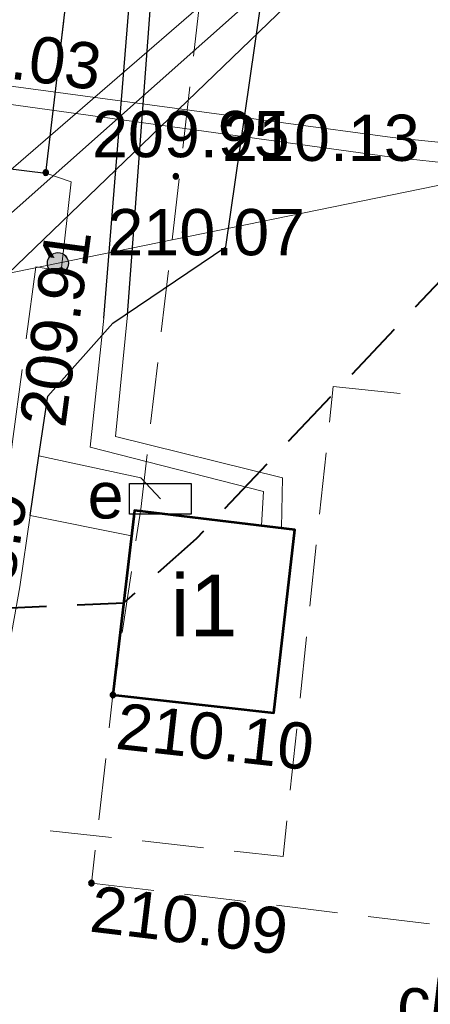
# Model space of a CAD drawing. Header units: metres. Extents: x 7419414 to 7419803, y 5549484 to 5549731.
# Tile 57 of 102: x 7419593.8 to 7419600.46, y 5549553.68 to 5549569.65. Entities that reach past the tile are written whole.
import ezdxf
from ezdxf.enums import TextEntityAlignment as Align

# ---------------------------------------------------------------- set-up
doc = ezdxf.new("R2010")
doc.units = ezdxf.units.M
doc.header["$MEASUREMENT"] = 0
doc.layers.get('0').update_dxf_attribs({"color": 250})
for name, color, linetype, lineweight in [('EGBP', 7, 'Continuous', 13), ('EGBU', 7, 'Continuous', 53), ('EGBU_O', 7, 'Continuous', 53), ('GUPPRZ_O', 7, 'Continuous', 13), ('LINIE ROZGRANICZAJĄCE MPZP', 212, 'Continuous', 0), ('OTKC', 7, 'Continuous', 13), ('OTKC_O', 7, 'Continuous', 13), ('OTKK', 7, 'Continuous', 30), ('OTRS_O', 7, 'Continuous', 13), ('SUCP', 212, 'Continuous', 13), ('SUEP', 1, 'Continuous', 13), ('SUES_O', 1, 'Continuous', 13), ('SULO', 7, 'Continuous', 30), ('sutp', 250, 'Continuous', 0)]:
    doc.layers.add(name, color=color, linetype=linetype, lineweight=lineweight)
doc.styles.add('Arial', font='arial.ttf')

msp = doc.modelspace()

# ---------------------------------------------------------------- hatches: boundary and pattern name
at = {"linetype": 'Continuous'}
for points in [[(7419594.22, 5549567.125), (7419594.208, 5549567.127), (7419594.197, 5549567.131), (7419594.188, 5549567.138), (7419594.181, 5549567.148), (7419594.177, 5549567.158), (7419594.175, 5549567.17), (7419594.177, 5549567.182), (7419594.181, 5549567.193), (7419594.188, 5549567.202), (7419594.197, 5549567.209), (7419594.208, 5549567.213), (7419594.22, 5549567.215), (7419594.232, 5549567.213), (7419594.242, 5549567.209), (7419594.252, 5549567.202), (7419594.259, 5549567.193), (7419594.263, 5549567.182), (7419594.265, 5549567.17), (7419594.263, 5549567.158), (7419594.259, 5549567.148), (7419594.252, 5549567.138), (7419594.242, 5549567.131), (7419594.232, 5549567.127)], [(7419596.33, 5549567.065), (7419596.318, 5549567.067), (7419596.308, 5549567.071), (7419596.298, 5549567.078), (7419596.291, 5549567.088), (7419596.287, 5549567.098), (7419596.285, 5549567.11), (7419596.287, 5549567.122), (7419596.291, 5549567.133), (7419596.298, 5549567.142), (7419596.308, 5549567.149), (7419596.318, 5549567.153), (7419596.33, 5549567.155), (7419596.342, 5549567.153), (7419596.353, 5549567.149), (7419596.362, 5549567.142), (7419596.369, 5549567.133), (7419596.373, 5549567.122), (7419596.375, 5549567.11), (7419596.373, 5549567.098), (7419596.369, 5549567.088), (7419596.362, 5549567.078), (7419596.353, 5549567.071), (7419596.342, 5549567.067)], [(7419594.47, 5549565.535), (7419594.458, 5549565.537), (7419594.448, 5549565.541), (7419594.438, 5549565.548), (7419594.431, 5549565.558), (7419594.427, 5549565.568), (7419594.425, 5549565.58), (7419594.427, 5549565.592), (7419594.431, 5549565.603), (7419594.438, 5549565.612), (7419594.448, 5549565.619), (7419594.458, 5549565.623), (7419594.47, 5549565.625), (7419594.482, 5549565.623), (7419594.493, 5549565.619), (7419594.502, 5549565.612), (7419594.509, 5549565.603), (7419594.513, 5549565.592), (7419594.515, 5549565.58), (7419594.513, 5549565.568), (7419594.509, 5549565.558), (7419594.502, 5549565.548), (7419594.493, 5549565.541), (7419594.482, 5549565.537)], [(7419595.31, 5549558.655), (7419595.298, 5549558.657), (7419595.287, 5549558.661), (7419595.278, 5549558.668), (7419595.271, 5549558.678), (7419595.267, 5549558.688), (7419595.265, 5549558.7), (7419595.267, 5549558.712), (7419595.271, 5549558.723), (7419595.278, 5549558.732), (7419595.287, 5549558.739), (7419595.298, 5549558.743), (7419595.31, 5549558.745), (7419595.322, 5549558.743), (7419595.332, 5549558.739), (7419595.342, 5549558.732), (7419595.349, 5549558.723), (7419595.353, 5549558.712), (7419595.355, 5549558.7), (7419595.353, 5549558.688), (7419595.349, 5549558.678), (7419595.342, 5549558.668), (7419595.332, 5549558.661), (7419595.322, 5549558.657)], [(7419594.96, 5549555.605), (7419594.948, 5549555.607), (7419594.938, 5549555.611), (7419594.928, 5549555.618), (7419594.921, 5549555.627), (7419594.917, 5549555.638), (7419594.915, 5549555.65), (7419594.917, 5549555.662), (7419594.921, 5549555.672), (7419594.928, 5549555.682), (7419594.938, 5549555.689), (7419594.948, 5549555.693), (7419594.96, 5549555.695), (7419594.972, 5549555.693), (7419594.982, 5549555.689), (7419594.992, 5549555.682), (7419594.999, 5549555.672), (7419595.003, 5549555.662), (7419595.005, 5549555.65), (7419595.003, 5549555.638), (7419594.999, 5549555.627), (7419594.992, 5549555.618), (7419594.982, 5549555.611), (7419594.972, 5549555.607)]]:
    msp.add_hatch(color=0, dxfattribs=at).paths.add_polyline_path(points)
at = {"layer": 'LINIE ROZGRANICZAJĄCE MPZP', "linetype": 'Continuous', "lineweight": 0}
h = msp.add_hatch(color=30, dxfattribs=at)
edge = h.paths.add_edge_path()
edge.add_arc((7419594.417, 5549565.7), 0.17, 0, 360)

# ---------------------------------------------------------------- linework, layer by layer
at = {"color": 0, "linetype": 'Continuous', "flags": 128}
for points in [[(7419594.175, 5549567.17), (7419594.177, 5549567.158), (7419594.181, 5549567.148), (7419594.188, 5549567.138), (7419594.197, 5549567.131), (7419594.208, 5549567.127), (7419594.22, 5549567.125), (7419594.232, 5549567.127), (7419594.242, 5549567.131), (7419594.252, 5549567.138), (7419594.259, 5549567.148), (7419594.263, 5549567.158), (7419594.265, 5549567.17), (7419594.263, 5549567.182), (7419594.259, 5549567.193), (7419594.252, 5549567.202), (7419594.242, 5549567.209), (7419594.232, 5549567.213), (7419594.22, 5549567.215), (7419594.208, 5549567.213), (7419594.197, 5549567.209), (7419594.188, 5549567.202), (7419594.181, 5549567.193), (7419594.177, 5549567.182), (7419594.175, 5549567.17)], [(7419596.285, 5549567.11), (7419596.287, 5549567.098), (7419596.291, 5549567.088), (7419596.298, 5549567.078), (7419596.308, 5549567.071), (7419596.318, 5549567.067), (7419596.33, 5549567.065), (7419596.342, 5549567.067), (7419596.353, 5549567.071), (7419596.362, 5549567.078), (7419596.369, 5549567.088), (7419596.373, 5549567.098), (7419596.375, 5549567.11), (7419596.373, 5549567.122), (7419596.369, 5549567.133), (7419596.362, 5549567.142), (7419596.353, 5549567.149), (7419596.342, 5549567.153), (7419596.33, 5549567.155), (7419596.318, 5549567.153), (7419596.308, 5549567.149), (7419596.298, 5549567.142), (7419596.291, 5549567.133), (7419596.287, 5549567.122), (7419596.285, 5549567.11)], [(7419594.425, 5549565.58), (7419594.427, 5549565.568), (7419594.431, 5549565.558), (7419594.438, 5549565.548), (7419594.448, 5549565.541), (7419594.458, 5549565.537), (7419594.47, 5549565.535), (7419594.482, 5549565.537), (7419594.493, 5549565.541), (7419594.502, 5549565.548), (7419594.509, 5549565.558), (7419594.513, 5549565.568), (7419594.515, 5549565.58), (7419594.513, 5549565.592), (7419594.509, 5549565.603), (7419594.502, 5549565.612), (7419594.493, 5549565.619), (7419594.482, 5549565.623), (7419594.47, 5549565.625), (7419594.458, 5549565.623), (7419594.448, 5549565.619), (7419594.438, 5549565.612), (7419594.431, 5549565.603), (7419594.427, 5549565.592), (7419594.425, 5549565.58)], [(7419595.58, 5549561.63), (7419595.58, 5549562.13), (7419596.58, 5549562.13), (7419596.58, 5549561.63), (7419595.58, 5549561.63)], [(7419595.265, 5549558.7), (7419595.267, 5549558.688), (7419595.271, 5549558.678), (7419595.278, 5549558.668), (7419595.287, 5549558.661), (7419595.298, 5549558.657), (7419595.31, 5549558.655), (7419595.322, 5549558.657), (7419595.332, 5549558.661), (7419595.342, 5549558.668), (7419595.349, 5549558.678), (7419595.353, 5549558.688), (7419595.355, 5549558.7), (7419595.353, 5549558.712), (7419595.349, 5549558.723), (7419595.342, 5549558.732), (7419595.332, 5549558.739), (7419595.322, 5549558.743), (7419595.31, 5549558.745), (7419595.298, 5549558.743), (7419595.287, 5549558.739), (7419595.278, 5549558.732), (7419595.271, 5549558.723), (7419595.267, 5549558.712), (7419595.265, 5549558.7)], [(7419594.915, 5549555.65), (7419594.917, 5549555.638), (7419594.921, 5549555.627), (7419594.928, 5549555.618), (7419594.938, 5549555.611), (7419594.948, 5549555.607), (7419594.96, 5549555.605), (7419594.972, 5549555.607), (7419594.982, 5549555.611), (7419594.992, 5549555.618), (7419594.999, 5549555.627), (7419595.003, 5549555.638), (7419595.005, 5549555.65), (7419595.003, 5549555.662), (7419594.999, 5549555.672), (7419594.992, 5549555.682), (7419594.982, 5549555.689), (7419594.972, 5549555.693), (7419594.96, 5549555.695), (7419594.948, 5549555.693), (7419594.938, 5549555.689), (7419594.928, 5549555.682), (7419594.921, 5549555.672), (7419594.917, 5549555.662), (7419594.915, 5549555.65)]]:
    msp.add_lwpolyline(points, close=True, dxfattribs=at)
at = {"layer": 'EGBP', "color": 250, "linetype": 'Continuous', "lineweight": 13}
for p, q in [((7419598.88, 5549563.7), (7419598.819, 5549563.122)), ((7419599.965, 5549563.589), (7419598.88, 5549563.7)), ((7419598.766, 5549562.625), (7419598.66, 5549561.63)), ((7419598.607, 5549561.133), (7419598.501, 5549560.139)), ((7419598.449, 5549559.641), (7419598.343, 5549558.647)), ((7419598.29, 5549558.15), (7419598.184, 5549557.155)), ((7419598.131, 5549556.658), (7419598.07, 5549556.08)), ((7419595.287, 5549556.387), (7419594.293, 5549556.497)), ((7419596.777, 5549556.223), (7419595.783, 5549556.333)), ((7419598.07, 5549556.08), (7419597.274, 5549556.168))]:
    msp.add_line(p, q, dxfattribs=at)
at = {"layer": 'EGBU', "color": 250, "linetype": 'Continuous', "lineweight": 53, "flags": 128}
msp.add_lwpolyline([(7419595.31, 5549558.7), (7419597.92, 5549558.41), (7419598.26, 5549561.38), (7419595.66, 5549561.69), (7419595.31, 5549558.7)], close=True, dxfattribs=at)
at = {"layer": 'LINIE ROZGRANICZAJĄCE MPZP', "color": 30, "linetype": 'Continuous', "lineweight": 40}
for p, q in [((7419600.217, 5549564.994), (7419600.904, 5549565.72)), ((7419599.186, 5549563.904), (7419599.873, 5549564.63)), ((7419598.156, 5549562.814), (7419598.843, 5549563.54)), ((7419597.125, 5549561.724), (7419597.812, 5549562.45)), ((7419593.231, 5549560.097), (7419594.23, 5549560.14))]:
    msp.add_line(p, q, dxfattribs=at)
at = {"layer": 'LINIE ROZGRANICZAJĄCE MPZP', "color": 30, "linetype": 'Continuous', "lineweight": 0, "flags": 128}
msp.add_lwpolyline([(7419456.921, 5549567.803), (7419556.904, 5549558.025), (7419612.569, 5549569.414)], dxfattribs=at)
at = {"layer": 'LINIE ROZGRANICZAJĄCE MPZP', "color": 30, "linetype": 'Continuous', "lineweight": 40, "flags": 128}
for points in [[(7419596.043, 5549560.688), (7419596.664, 5549561.236), (7419596.782, 5549561.36)], [(7419594.73, 5549560.162), (7419595.485, 5549560.195), (7419595.668, 5549560.357)]]:
    msp.add_lwpolyline(points, dxfattribs=at)
at = {"layer": 'LINIE ROZGRANICZAJĄCE MPZP', "color": 30, "linetype": 'Continuous', "lineweight": 0}
for radius in [0.175, 0.17]:
    msp.add_circle((7419594.417, 5549565.7), radius, dxfattribs=at)
at = {"layer": 'OTKC', "color": 250, "linetype": 'Continuous', "lineweight": 13}
for p, q in [((7419596.73, 5549570.052), (7419596.615, 5549569.058)), ((7419594.395, 5549568.634), (7419594.512, 5549569.627)), ((7419596.557, 5549568.562), (7419596.441, 5549567.568)), ((7419594.22, 5549567.16), (7419594.336, 5549568.137)), ((7419594.63, 5549567.02), (7419594.22, 5549567.16)), ((7419594.47, 5549565.58), (7419594.63, 5549567.02)), ((7419596.383, 5549567.072), (7419596.268, 5549566.078)), ((7419593.903, 5549564.473), (7419594.06, 5549565.64)), ((7419594.06, 5549565.64), (7419594.47, 5549565.58)), ((7419596.21, 5549565.582), (7419596.094, 5549564.589)), ((7419596.037, 5549564.092), (7419595.921, 5549563.099)), ((7419593.68, 5549562.81), (7419593.837, 5549563.977)), ((7419595.863, 5549562.602), (7419595.76, 5549561.715)), ((7419595.76, 5549561.715), (7419595.683, 5549561.197)), ((7419595.609, 5549560.702), (7419595.461, 5549559.713)), ((7419595.387, 5549559.218), (7419595.31, 5549558.7)), ((7419595.31, 5549558.7), (7419595.249, 5549558.168)), ((7419595.192, 5549557.672), (7419595.078, 5549556.678)), ((7419595.021, 5549556.182), (7419594.96, 5549555.65)), ((7419594.96, 5549555.65), (7419595.974, 5549555.528)), ((7419596.47, 5549555.468), (7419597.463, 5549555.349)), ((7419597.959, 5549555.289), (7419598.952, 5549555.169)), ((7419599.449, 5549555.11), (7419600.441, 5549554.99))]:
    msp.add_line(p, q, dxfattribs=at)
at = {"layer": 'OTKK', "color": 250, "linetype": 'Continuous', "lineweight": 30, "flags": 128}
msp.add_lwpolyline([(7419587.9, 5549556.55), (7419592.85, 5549555.91), (7419593.68, 5549562.81), (7419588.78, 5549563.46), (7419589.25, 5549567.77), (7419594.22, 5549567.16), (7419595.04, 5549574.08), (7419590.1, 5549574.64), (7419590.22, 5549575.71), (7419590.3, 5549576.35), (7419593.78, 5549575.34)], dxfattribs=at)
at = {"layer": 'SUCP', "color": 212, "linetype": 'Continuous', "lineweight": 13, "flags": 128}
for points in [[(7419591.54, 5549575.45), (7419591.52, 5549575.26), (7419591.42, 5549574.51), (7419591.2, 5549572.83), (7419591.11, 5549572.15), (7419591.05, 5549571.64), (7419590.72, 5549568.68), (7419599.83, 5549567.42), (7419610.91, 5549566.23)], [(7419591.77, 5549574.99), (7419591.73, 5549574.81), (7419591.64, 5549574.06), (7419591.44, 5549572.79), (7419591.33, 5549572.12), (7419591.29, 5549571.53), (7419591, 5549568.93), (7419599.84, 5549567.74), (7419610.96, 5549566.6)]]:
    msp.add_lwpolyline(points, dxfattribs=at)
at = {"layer": 'SUEP', "color": 1, "linetype": 'Continuous', "lineweight": 13, "flags": 128}
for points in [[(7419597.35, 5549670.73), (7419598.96, 5549657.74), (7419599.612, 5549648.266), (7419595.385, 5549611.526), (7419594.311, 5549602.955), (7419593.506, 5549595.641), (7419593.228, 5549592.295), (7419595.946, 5549591.469), (7419597.378, 5549591.147), (7419597.438, 5549589.735), (7419596.35, 5549579.512), (7419595.16, 5549564.81), (7419594.94, 5549562.72), (7419597.75, 5549562), (7419597.72, 5549561.45)], [(7419621.642, 5549646.567), (7419618.618, 5549646.043), (7419615.879, 5549645.593), (7419611.591, 5549644.802), (7419609.992, 5549644.437), (7419610.43, 5549643.07), (7419609.702, 5549643.956), (7419602.495, 5549642.981), (7419602.395, 5549641.169), (7419602.038, 5549636.595), (7419600.764, 5549624.811), (7419600.219, 5549617.951), (7419600.18, 5549617.52), (7419598.921, 5549608.178), (7419599.019, 5549607.197), (7419598.734, 5549606.207), (7419597.714, 5549596.662), (7419598.162, 5549594.978), (7419597.731, 5549589.675), (7419596.63, 5549579.455), (7419595.548, 5549564.863), (7419595.35, 5549562.89), (7419598.06, 5549562.22), (7419598.04, 5549561.41)], [(7419591.77, 5549565.02), (7419593.31, 5549565.25), (7419600.01, 5549571.7), (7419600.74, 5549575.09), (7419599.38, 5549578.42), (7419595.61, 5549581.22), (7419588.84, 5549585.09), (7419587.22, 5549586.12), (7419586.89, 5549587.47), (7419587.16, 5549593.51), (7419587.53, 5549596.81), (7419588.98, 5549610.91), (7419591, 5549626.85)], [(7419591.77, 5549565.02), (7419592.53, 5549566.25), (7419599.62, 5549572.38), (7419600.31, 5549575.11), (7419598.81, 5549578.08), (7419595.41, 5549580.44), (7419588.45, 5549584.45), (7419586.5, 5549585.75), (7419586.12, 5549587.44), (7419586.38, 5549593.39), (7419586.83, 5549596.8), (7419588.33, 5549611.33)], [(7419613.808, 5549579.946), (7419607.534, 5549580.749), (7419600.347, 5549581.634), (7419599.399, 5549581.054), (7419599.179, 5549580.093), (7419597.141, 5549565.969), (7419595.31, 5549564.727), (7419594.253, 5549563.546), (7419594.11, 5549562.58)], [(7419595.61, 5549561.28), (7419593.97, 5549561.61), (7419594.11, 5549562.58)], [(7419596.08, 5549561.88), (7419595.76, 5549562.22), (7419594.11, 5549562.58)], [(7419569.81, 5549517.3), (7419569.5, 5549517.34), (7419570.15, 5549520.38), (7419571.2, 5549521.31), (7419577.705, 5549520.836), (7419588.006, 5549525.443), (7419588.633, 5549526.228), (7419592.632, 5549556.813), (7419593.553, 5549559.066), (7419593.801, 5549560.452), (7419593.97, 5549561.61), (7419595.61, 5549561.28)]]:
    msp.add_lwpolyline(points, dxfattribs=at)
at = {"layer": 'SULO', "color": 250, "linetype": 'Continuous', "lineweight": 30, "flags": 128}
for points in [[(7419595.548, 5549564.863), (7419596.63, 5549579.455), (7419597.731, 5549589.675), (7419598.162, 5549594.978)], [(7419595.16, 5549564.81), (7419596.35, 5549579.512), (7419597.438, 5549589.735)], [(7419593.97, 5549561.61), (7419594.11, 5549562.58), (7419594.253, 5549563.546), (7419595.31, 5549564.727), (7419597.141, 5549565.969), (7419599.179, 5549580.093)]]:
    msp.add_lwpolyline(points, dxfattribs=at)
at = {"layer": 'sutp', "color": 30, "linetype": 'Continuous', "lineweight": 13, "flags": 128}
msp.add_lwpolyline([(7419623.354, 5549661.133), (7419617.48, 5549660.33), (7419614.14, 5549659.5), (7419612.59, 5549658.16), (7419611.21, 5549652.74), (7419610.01, 5549649.76), (7419608.52, 5549647.43), (7419606.48, 5549646.06), (7419601.54, 5549644.31), (7419593.02, 5549640.23), (7419592.05, 5549638.95), (7419590.7, 5549626.86), (7419588.77, 5549611.69), (7419587.23, 5549597.13), (7419586.7, 5549592.96), (7419586.37, 5549587.83), (7419586.93, 5549585.99), (7419589.09, 5549584.51), (7419595.52, 5549580.73), (7419599.16, 5549578.09), (7419600.51, 5549575.14), (7419599.84, 5549572.01), (7419592.98, 5549565.91), (7419591.77, 5549565.02)], dxfattribs=at)

# ---------------------------------------------------------------- texts
at = {"layer": 'EGBU_O', "color": 250, "linetype": 'Continuous', "lineweight": 0, "style": 'Arial'}
msp.add_text('i1', height=1, dxfattribs=at).set_placement((7419596.785, 5549559.653), align=Align.CENTER)
at = {"layer": 'GUPPRZ_O', "color": 212, "linetype": 'Continuous', "lineweight": 0, "style": 'Arial'}
msp.add_text('209.03', height=0.75, rotation=352.333, dxfattribs=at).set_placement((7419591.888, 5549568.93))
at = {"layer": 'GUPPRZ_O', "color": 1, "linetype": 'Continuous', "lineweight": 0, "style": 'Arial'}
msp.add_text('208.9', height=0.75, rotation=81.082, dxfattribs=at).set_placement((7419593.52, 5549559.345))
at = {"layer": 'OTKC_O', "color": 250, "linetype": 'Continuous', "lineweight": 0, "style": 'Arial'}
msp.add_text('ch.kb.', height=0.75, rotation=353.2451, dxfattribs=at).set_placement((7419599.889, 5549553.405))
at = {"layer": 'OTRS_O', "color": 250, "linetype": 'Continuous', "lineweight": 0, "style": 'Arial'}
for s, p in [('209.95', (7419594.97, 5549567.42)), ('210.13', (7419597.08, 5549567.36)), ('210.07', (7419595.22, 5549565.83))]:
    msp.add_text(s, height=0.75, dxfattribs=at).set_placement(p)
for s, rotation, p in [('209.91', 82.3523, (7419594.534, 5549563.016)), ('210.10', 353.6598, (7419595.334, 5549557.83)), ('210.09', 353.1368, (7419594.912, 5549554.867))]:
    msp.add_text(s, height=0.75, rotation=rotation, dxfattribs=at).set_placement(p)
at = {"layer": 'SUES_O', "color": 1, "linetype": 'Continuous', "lineweight": 0, "style": 'Arial'}
msp.add_text('e', height=0.75, dxfattribs=at).set_placement((7419595.482, 5549561.562), align=Align.RIGHT)

doc.saveas('drawing.dxf')
